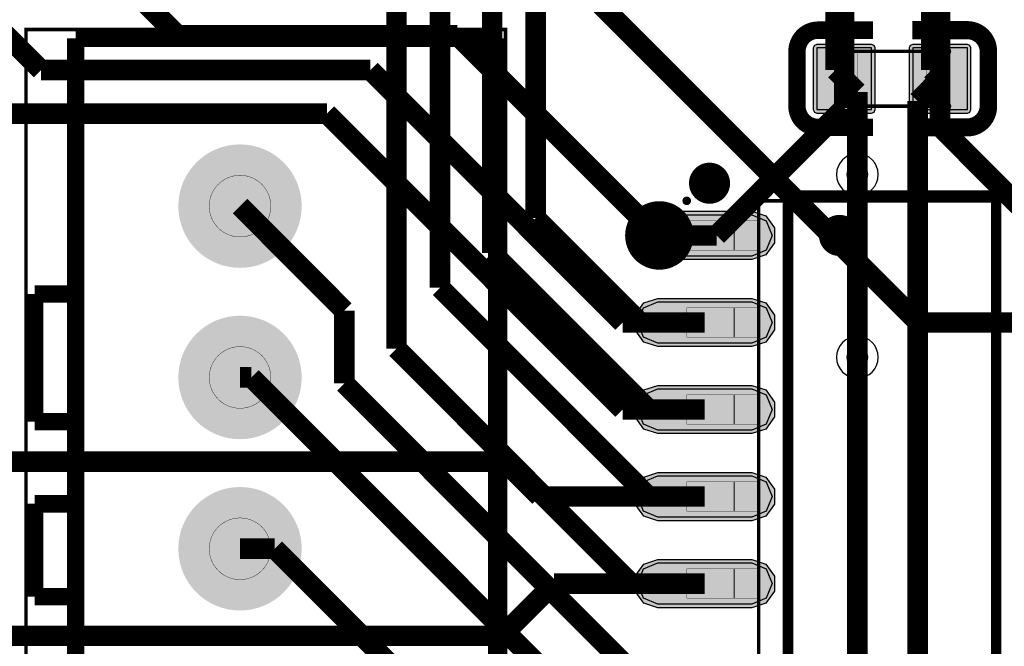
# Model space of a CAD drawing. Header units: millimetres. Extents: x -5.5 to 32.5, y -5.3 to 73.4.
# Tile 4 of 10: x 9.2 to 23.6, y 12 to 21.2. Entities that reach past the tile are written whole.
import ezdxf

# ---------------------------------------------------------------- set-up
doc = ezdxf.new("R2010")
doc.units = ezdxf.units.MM
for name, color, linetype, true_color in [('Bottom Layer', 7, 'Continuous', 0x0000ff), ('Bottom Paste Mask Layer', 7, 'Continuous', 0x800000), ('Bottom Silkscreen Layer', 7, 'Continuous', 0x66cc33), ('Bottom Solder Mask Layer', 7, 'Continuous', 0xaa00ff), ('Component Marking Layer', 7, 'Continuous', 0x66ffcc), ('Component Shape Layer', 7, 'Continuous', 0x00cccc), ('Document Layer', 7, 'Continuous', 0xffffff), ('Hole Layer', 7, 'Continuous', 0x222222), ('Multi-Layer', 7, 'Continuous', 0xc0c0c0), ('Pin Floating Layer', 7, 'Continuous', 0xff99ff), ('Pin Soldering Layer', 7, 'Continuous', 0xcc9999), ('Top Layer', 7, 'Continuous', 0xff0000), ('Top Paste Mask Layer', 7, 'Continuous', 0x808080), ('Top Silkscreen Layer', 7, 'Continuous', 0xffcc00), ('Top Solder Mask Layer', 7, 'Continuous', 0x800080)]:
    doc.layers.add(name, color=color, linetype=linetype, true_color=true_color)

msp = doc.modelspace()

# ---------------------------------------------------------------- hatches: boundary and pattern name
at = {"layer": 'Bottom Layer'}
for points in [[(21.671, 19.87), (21.671, 20.77), (20.871, 20.77), (20.871, 19.87)], [(23.071, 19.87), (23.071, 20.77), (22.271, 20.77), (22.271, 19.87)], [(11.596, 18.462, 1), (13.296, 18.462, 1)], [(19.92, 18.335), (20.133, 18.247), (20.221, 18.034), (20.133, 17.821), (19.92, 17.733), (18.551, 17.733), (18.338, 17.821), (18.25, 18.034), (18.338, 18.247), (18.551, 18.335)], [(19.92, 17.065), (20.133, 16.977), (20.221, 16.764), (20.133, 16.551), (19.92, 16.463), (18.551, 16.463), (18.338, 16.551), (18.25, 16.764), (18.338, 16.977), (18.551, 17.065)], [(11.596, 15.962, 1), (13.296, 15.962, 1)], [(19.92, 15.795), (20.133, 15.707), (20.221, 15.494), (20.133, 15.281), (19.92, 15.193), (18.551, 15.193), (18.338, 15.281), (18.25, 15.494), (18.338, 15.707), (18.551, 15.795)], [(19.92, 14.525), (20.133, 14.437), (20.221, 14.224), (20.133, 14.011), (19.92, 13.923), (18.551, 13.923), (18.338, 14.011), (18.25, 14.224), (18.338, 14.437), (18.551, 14.525)], [(11.596, 13.462, 1), (13.296, 13.462, 1)], [(19.92, 13.255), (20.133, 13.167), (20.221, 12.954), (20.133, 12.741), (19.92, 12.653), (18.551, 12.653), (18.338, 12.741), (18.25, 12.954), (18.338, 13.167), (18.551, 13.255)]]:
    msp.add_hatch(color=256, dxfattribs=at).paths.add_polyline_path(points)
at = {"layer": 'Bottom Paste Mask Layer'}
for points in [[(21.671, 19.87), (21.671, 20.77), (20.871, 20.77), (20.871, 19.87)], [(23.071, 19.87), (23.071, 20.77), (22.271, 20.77), (22.271, 19.87)], [(19.92, 18.335), (20.133, 18.247), (20.221, 18.034), (20.133, 17.821), (19.92, 17.733), (18.551, 17.733), (18.338, 17.821), (18.25, 18.034), (18.338, 18.247), (18.551, 18.335)], [(19.92, 17.065), (20.133, 16.977), (20.221, 16.764), (20.133, 16.551), (19.92, 16.463), (18.551, 16.463), (18.338, 16.551), (18.25, 16.764), (18.338, 16.977), (18.551, 17.065)], [(19.92, 15.795), (20.133, 15.707), (20.221, 15.494), (20.133, 15.281), (19.92, 15.193), (18.551, 15.193), (18.338, 15.281), (18.25, 15.494), (18.338, 15.707), (18.551, 15.795)], [(19.92, 14.525), (20.133, 14.437), (20.221, 14.224), (20.133, 14.011), (19.92, 13.923), (18.551, 13.923), (18.338, 14.011), (18.25, 14.224), (18.338, 14.437), (18.551, 14.525)], [(19.92, 13.255), (20.133, 13.167), (20.221, 12.954), (20.133, 12.741), (19.92, 12.653), (18.551, 12.653), (18.338, 12.741), (18.25, 12.954), (18.338, 13.167), (18.551, 13.255)]]:
    msp.add_hatch(color=256, dxfattribs=at).paths.add_polyline_path(points)
at = {"layer": 'Bottom Solder Mask Layer'}
for points in [[(21.722, 19.87), (21.722, 20.77), (21.707, 20.806), (21.671, 20.821), (20.871, 20.821), (20.835, 20.806), (20.82, 20.77), (20.82, 19.87), (20.835, 19.834), (20.871, 19.819), (21.671, 19.819), (21.707, 19.834)], [(23.122, 19.87), (23.122, 20.77), (23.107, 20.806), (23.071, 20.821), (22.271, 20.821), (22.235, 20.806), (22.22, 20.77), (22.22, 19.87), (22.235, 19.834), (22.271, 19.819), (23.071, 19.819), (23.107, 19.834)], [(19.92, 18.386), (20.127, 18.319), (20.255, 18.143), (20.255, 17.925), (20.127, 17.749), (19.92, 17.682), (18.551, 17.682), (18.344, 17.749), (18.216, 17.925), (18.216, 18.143), (18.344, 18.319), (18.551, 18.386)], [(19.92, 17.116), (20.127, 17.049), (20.255, 16.873), (20.255, 16.655), (20.127, 16.479), (19.92, 16.412), (18.551, 16.412), (18.344, 16.479), (18.216, 16.655), (18.216, 16.873), (18.344, 17.049), (18.551, 17.116)], [(19.92, 15.846), (20.127, 15.779), (20.255, 15.603), (20.255, 15.385), (20.127, 15.209), (19.92, 15.142), (18.551, 15.142), (18.344, 15.209), (18.216, 15.385), (18.216, 15.603), (18.344, 15.779), (18.551, 15.846)], [(19.92, 14.576), (20.127, 14.509), (20.255, 14.333), (20.255, 14.115), (20.127, 13.939), (19.92, 13.872), (18.551, 13.872), (18.344, 13.939), (18.216, 14.115), (18.216, 14.333), (18.344, 14.509), (18.551, 14.576)], [(19.92, 13.306), (20.127, 13.239), (20.255, 13.063), (20.255, 12.845), (20.127, 12.669), (19.92, 12.602), (18.551, 12.602), (18.344, 12.669), (18.216, 12.845), (18.216, 13.063), (18.344, 13.239), (18.551, 13.306)]]:
    msp.add_hatch(color=256, dxfattribs=at).paths.add_polyline_path(points)
at = {"layer": 'Component Marking Layer'}
for points in [[(22.711, 20.72, 1), (22.831, 20.72, 1)], [(22.711, 19.92, 1), (22.831, 19.92, 1)], [(18.911, 18.539, 1), (19.031, 18.539, 1)]]:
    msp.add_hatch(color=256, dxfattribs=at).paths.add_polyline_path(points)
at = {"layer": 'Hole Layer'}
for points in [[(11.896, 18.462, 1), (12.996, 18.462, 1)], [(11.896, 15.962, 1), (12.996, 15.962, 1)], [(11.896, 13.462, 1), (12.996, 13.462, 1)]]:
    msp.add_hatch(color=256, dxfattribs=at).paths.add_polyline_path(points)
at = {"layer": 'Multi-Layer'}
for points in [[(11.596, 18.462, 1), (13.296, 18.462, 1)], [(11.596, 18.462, 1), (13.296, 18.462, 1)], [(11.596, 18.462, 1), (13.296, 18.462, 1)], [(11.596, 15.962, 1), (13.296, 15.962, 1)], [(11.596, 15.962, 1), (13.296, 15.962, 1)], [(11.596, 15.962, 1), (13.296, 15.962, 1)], [(11.596, 13.462, 1), (13.296, 13.462, 1)], [(11.596, 13.462, 1), (13.296, 13.462, 1)], [(11.596, 13.462, 1), (13.296, 13.462, 1)]]:
    msp.add_hatch(color=256, dxfattribs=at).paths.add_polyline_path(points)
at = {"layer": 'Pin Floating Layer'}
for points in [[(19.661, 18.249), (20.031, 18.249), (20.031, 17.819), (19.661, 17.819)], [(19.661, 17.819), (20.031, 17.819), (20.031, 18.249), (19.661, 18.249)], [(19.661, 16.979), (20.031, 16.979), (20.031, 16.549), (19.661, 16.549)], [(19.661, 16.549), (20.031, 16.549), (20.031, 16.979), (19.661, 16.979)], [(19.661, 15.709), (20.031, 15.709), (20.031, 15.279), (19.661, 15.279)], [(19.661, 15.279), (20.031, 15.279), (20.031, 15.709), (19.661, 15.709)], [(19.661, 14.439), (20.031, 14.439), (20.031, 14.009), (19.661, 14.009)], [(19.661, 14.009), (20.031, 14.009), (20.031, 14.439), (19.661, 14.439)], [(19.661, 13.169), (20.031, 13.169), (20.031, 12.739), (19.661, 12.739)], [(19.661, 12.739), (20.031, 12.739), (20.031, 13.169), (19.661, 13.169)]]:
    msp.add_hatch(color=256, dxfattribs=at).paths.add_polyline_path(points)
at = {"layer": 'Pin Soldering Layer'}
for points in [[(21.171, 20.72), (21.171, 19.92), (21.471, 19.92), (21.471, 20.72)], [(21.171, 19.92), (21.171, 20.72), (21.471, 20.72), (21.471, 19.92)], [(22.771, 20.72), (22.771, 19.92), (22.471, 19.92), (22.471, 20.72)], [(22.771, 19.92), (22.771, 20.72), (22.471, 20.72), (22.471, 19.92)], [(11.996, 18.462, 1), (12.896, 18.462, 1)], [(18.971, 18.249), (19.671, 18.249), (19.671, 17.819), (18.971, 17.819)], [(18.971, 17.819), (19.671, 17.819), (19.671, 18.249), (18.971, 18.249)], [(18.971, 16.979), (19.671, 16.979), (19.671, 16.549), (18.971, 16.549)], [(18.971, 16.549), (19.671, 16.549), (19.671, 16.979), (18.971, 16.979)], [(11.996, 15.962, 1), (12.896, 15.962, 1)], [(18.971, 15.709), (19.671, 15.709), (19.671, 15.279), (18.971, 15.279)], [(18.971, 15.279), (19.671, 15.279), (19.671, 15.709), (18.971, 15.709)], [(18.971, 14.439), (19.671, 14.439), (19.671, 14.009), (18.971, 14.009)], [(18.971, 14.009), (19.671, 14.009), (19.671, 14.439), (18.971, 14.439)], [(11.996, 13.462, 1), (12.896, 13.462, 1)], [(18.971, 13.169), (19.671, 13.169), (19.671, 12.739), (18.971, 12.739)], [(18.971, 12.739), (19.671, 12.739), (19.671, 13.169), (18.971, 13.169)]]:
    msp.add_hatch(color=256, dxfattribs=at).paths.add_polyline_path(points)
at = {"layer": 'Top Layer'}
for points in [[(21.671, 19.87), (21.671, 20.77), (20.871, 20.77), (20.871, 19.87)], [(23.071, 19.87), (23.071, 20.77), (22.271, 20.77), (22.271, 19.87)], [(11.596, 18.462, 1), (13.296, 18.462, 1)], [(18.551, 17.733), (18.338, 17.821), (18.25, 18.034), (18.338, 18.247), (18.551, 18.335), (19.92, 18.335), (20.133, 18.247), (20.221, 18.034), (20.133, 17.821), (19.92, 17.733)], [(18.551, 16.463), (18.338, 16.551), (18.25, 16.764), (18.338, 16.977), (18.551, 17.065), (19.92, 17.065), (20.133, 16.977), (20.221, 16.764), (20.133, 16.551), (19.92, 16.463)], [(11.596, 15.962, 1), (13.296, 15.962, 1)], [(18.551, 15.193), (18.338, 15.281), (18.25, 15.494), (18.338, 15.707), (18.551, 15.795), (19.92, 15.795), (20.133, 15.707), (20.221, 15.494), (20.133, 15.281), (19.92, 15.193)], [(18.551, 13.923), (18.338, 14.011), (18.25, 14.224), (18.338, 14.437), (18.551, 14.525), (19.92, 14.525), (20.133, 14.437), (20.221, 14.224), (20.133, 14.011), (19.92, 13.923)], [(11.596, 13.462, 1), (13.296, 13.462, 1)], [(18.551, 12.653), (18.338, 12.741), (18.25, 12.954), (18.338, 13.167), (18.551, 13.255), (19.92, 13.255), (20.133, 13.167), (20.221, 12.954), (20.133, 12.741), (19.92, 12.653)]]:
    msp.add_hatch(color=256, dxfattribs=at).paths.add_polyline_path(points)
at = {"layer": 'Top Paste Mask Layer'}
for points in [[(21.671, 19.87), (21.671, 20.77), (20.871, 20.77), (20.871, 19.87)], [(23.071, 19.87), (23.071, 20.77), (22.271, 20.77), (22.271, 19.87)], [(11.596, 18.462, 1), (13.296, 18.462, 1)], [(18.551, 17.733), (18.338, 17.821), (18.25, 18.034), (18.338, 18.247), (18.551, 18.335), (19.92, 18.335), (20.133, 18.247), (20.221, 18.034), (20.133, 17.821), (19.92, 17.733)], [(18.551, 16.463), (18.338, 16.551), (18.25, 16.764), (18.338, 16.977), (18.551, 17.065), (19.92, 17.065), (20.133, 16.977), (20.221, 16.764), (20.133, 16.551), (19.92, 16.463)], [(11.596, 15.962, 1), (13.296, 15.962, 1)], [(18.551, 15.193), (18.338, 15.281), (18.25, 15.494), (18.338, 15.707), (18.551, 15.795), (19.92, 15.795), (20.133, 15.707), (20.221, 15.494), (20.133, 15.281), (19.92, 15.193)], [(18.551, 13.923), (18.338, 14.011), (18.25, 14.224), (18.338, 14.437), (18.551, 14.525), (19.92, 14.525), (20.133, 14.437), (20.221, 14.224), (20.133, 14.011), (19.92, 13.923)], [(11.596, 13.462, 1), (13.296, 13.462, 1)], [(18.551, 12.653), (18.338, 12.741), (18.25, 12.954), (18.338, 13.167), (18.551, 13.255), (19.92, 13.255), (20.133, 13.167), (20.221, 12.954), (20.133, 12.741), (19.92, 12.653)]]:
    msp.add_hatch(color=256, dxfattribs=at).paths.add_polyline_path(points)
at = {"layer": 'Top Solder Mask Layer'}
for points in [[(21.722, 19.87), (21.722, 20.77), (21.707, 20.806), (21.671, 20.821), (20.871, 20.821), (20.835, 20.806), (20.82, 20.77), (20.82, 19.87), (20.835, 19.834), (20.871, 19.819), (21.671, 19.819), (21.707, 19.834)], [(23.122, 19.87), (23.122, 20.77), (23.107, 20.806), (23.071, 20.821), (22.271, 20.821), (22.235, 20.806), (22.22, 20.77), (22.22, 19.87), (22.235, 19.834), (22.271, 19.819), (23.071, 19.819), (23.107, 19.834)], [(11.545, 18.462, 1), (13.347, 18.462, 1)], [(18.551, 17.682), (18.344, 17.749), (18.216, 17.925), (18.216, 18.143), (18.344, 18.319), (18.551, 18.386), (19.92, 18.386), (20.127, 18.319), (20.255, 18.143), (20.255, 17.925), (20.127, 17.749), (19.92, 17.682)], [(18.551, 16.412), (18.344, 16.479), (18.216, 16.655), (18.216, 16.873), (18.344, 17.049), (18.551, 17.116), (19.92, 17.116), (20.127, 17.049), (20.255, 16.873), (20.255, 16.655), (20.127, 16.479), (19.92, 16.412)], [(11.545, 15.962, 1), (13.347, 15.962, 1)], [(18.551, 15.142), (18.344, 15.209), (18.216, 15.385), (18.216, 15.603), (18.344, 15.779), (18.551, 15.846), (19.92, 15.846), (20.127, 15.779), (20.255, 15.603), (20.255, 15.385), (20.127, 15.209), (19.92, 15.142)], [(18.551, 13.872), (18.344, 13.939), (18.216, 14.115), (18.216, 14.333), (18.344, 14.509), (18.551, 14.576), (19.92, 14.576), (20.127, 14.509), (20.255, 14.333), (20.255, 14.115), (20.127, 13.939), (19.92, 13.872)], [(11.545, 13.462, 1), (13.347, 13.462, 1)], [(18.551, 12.602), (18.344, 12.669), (18.216, 12.845), (18.216, 13.063), (18.344, 13.239), (18.551, 13.306), (19.92, 13.306), (20.127, 13.239), (20.255, 13.063), (20.255, 12.845), (20.127, 12.669), (19.92, 12.602)]]:
    msp.add_hatch(color=256, dxfattribs=at).paths.add_polyline_path(points)

# ---------------------------------------------------------------- linework, layer by layer
at = {"layer": 'Bottom Layer', "const_width": 0.3}
for points in [[(16.764, 29.553), (16.764, 18.288)], [(16.129, 27.689), (16.129, 17.78)], [(15.367, 25.95), (15.367, 17.272)], [(14.732, 24.086), (14.732, 16.383)], [(21.271, 21.971), (21.271, 20.32)], [(22.671, 21.971), (22.671, 20.32)], [(21.271, 20.32), (21.271, 19.896)], [(22.671, 20.32), (22.345, 19.994)], [(22.345, 19.994), (22.345, 9.913)], [(21.271, 19.896), (19.409, 18.034)], [(21.463, 18.923), (21.463, 16.256)], [(12.446, 18.462), (13.97, 16.938)], [(16.764, 18.288), (18.288, 16.764)], [(19.409, 18.034), (19.235, 18.034)], [(16.129, 17.78), (18.415, 15.494)], [(15.367, 17.272), (18.415, 14.224)], [(13.97, 16.938), (13.97, 15.875)], [(18.288, 16.764), (19.235, 16.764)], [(14.732, 16.383), (18.161, 12.954)], [(12.446, 15.962), (12.613, 15.962)], [(12.613, 15.962), (18.161, 10.414)], [(13.97, 15.875), (18.161, 11.684)], [(18.415, 15.494), (19.235, 15.494)], [(18.415, 14.224), (19.235, 14.224)], [(12.446, 13.462), (12.954, 13.462)], [(12.954, 13.462), (17.145, 9.271)], [(18.161, 12.954), (19.235, 12.954)]]:
    msp.add_lwpolyline(points, dxfattribs=at)
at = {"layer": 'Bottom Layer'}
for points in [[(21.671, 19.87), (21.671, 20.77), (20.871, 20.77), (20.871, 19.87)], [(23.071, 19.87), (23.071, 20.77), (22.271, 20.77), (22.271, 19.87)], [(19.92, 18.335), (20.133, 18.247), (20.221, 18.034), (20.133, 17.821), (19.92, 17.733), (18.551, 17.733), (18.338, 17.821), (18.25, 18.034), (18.338, 18.247), (18.551, 18.335)], [(19.92, 17.065), (20.133, 16.977), (20.221, 16.764), (20.133, 16.551), (19.92, 16.463), (18.551, 16.463), (18.338, 16.551), (18.25, 16.764), (18.338, 16.977), (18.551, 17.065)], [(19.92, 15.795), (20.133, 15.707), (20.221, 15.494), (20.133, 15.281), (19.92, 15.193), (18.551, 15.193), (18.338, 15.281), (18.25, 15.494), (18.338, 15.707), (18.551, 15.795)], [(19.92, 14.525), (20.133, 14.437), (20.221, 14.224), (20.133, 14.011), (19.92, 13.923), (18.551, 13.923), (18.338, 14.011), (18.25, 14.224), (18.338, 14.437), (18.551, 14.525)], [(19.92, 13.255), (20.133, 13.167), (20.221, 12.954), (20.133, 12.741), (19.92, 12.653), (18.551, 12.653), (18.338, 12.741), (18.25, 12.954), (18.338, 13.167), (18.551, 13.255)]]:
    msp.add_lwpolyline(points, close=True, dxfattribs=at)
at = {"layer": 'Bottom Paste Mask Layer'}
for points in [[(21.671, 19.87), (21.671, 20.77), (20.871, 20.77), (20.871, 19.87)], [(23.071, 19.87), (23.071, 20.77), (22.271, 20.77), (22.271, 19.87)], [(19.92, 18.335), (20.133, 18.247), (20.221, 18.034), (20.133, 17.821), (19.92, 17.733), (18.551, 17.733), (18.338, 17.821), (18.25, 18.034), (18.338, 18.247), (18.551, 18.335)], [(19.92, 17.065), (20.133, 16.977), (20.221, 16.764), (20.133, 16.551), (19.92, 16.463), (18.551, 16.463), (18.338, 16.551), (18.25, 16.764), (18.338, 16.977), (18.551, 17.065)], [(19.92, 15.795), (20.133, 15.707), (20.221, 15.494), (20.133, 15.281), (19.92, 15.193), (18.551, 15.193), (18.338, 15.281), (18.25, 15.494), (18.338, 15.707), (18.551, 15.795)], [(19.92, 14.525), (20.133, 14.437), (20.221, 14.224), (20.133, 14.011), (19.92, 13.923), (18.551, 13.923), (18.338, 14.011), (18.25, 14.224), (18.338, 14.437), (18.551, 14.525)], [(19.92, 13.255), (20.133, 13.167), (20.221, 12.954), (20.133, 12.741), (19.92, 12.653), (18.551, 12.653), (18.338, 12.741), (18.25, 12.954), (18.338, 13.167), (18.551, 13.255)]]:
    msp.add_lwpolyline(points, close=True, dxfattribs=at)
at = {"layer": 'Bottom Silkscreen Layer', "const_width": 0.254}
for points in [[(20.891, 21.03, 0.414239), (20.581, 20.72)], [(20.891, 21.03, 0.414239), (20.581, 20.72)], [(23.377, 20.726, 0.414214), (23.067, 21.035)], [(23.377, 20.726, 0.414214), (23.067, 21.035)], [(20.581, 19.92, 0.414214), (20.891, 19.61)], [(20.581, 19.92, 0.414214), (20.891, 19.61)], [(23.067, 19.616, 0.414239), (23.377, 19.926)], [(23.067, 19.616, 0.414239), (23.377, 19.926)]]:
    msp.add_lwpolyline(points, format="xyb", dxfattribs=at)
at = {"layer": 'Bottom Silkscreen Layer'}
for points, const_width in [([(21.691, 21.03), (20.891, 21.03)], 0.254), ([(21.691, 21.03), (20.891, 21.03)], 0.254), ([(22.267, 21.035), (23.067, 21.035)], 0.254), ([(22.267, 21.035), (23.067, 21.035)], 0.254), ([(20.581, 20.72), (20.581, 19.92)], 0.254), ([(20.581, 20.72), (20.581, 19.92)], 0.254), ([(23.377, 20.726), (23.377, 19.926)], 0.254), ([(23.377, 20.726), (23.377, 19.926)], 0.254), ([(21.691, 19.61), (20.891, 19.61)], 0.254), ([(21.691, 19.61), (20.891, 19.61)], 0.254), ([(22.267, 19.616), (23.067, 19.616)], 0.254), ([(22.267, 19.616), (23.067, 19.616)], 0.254), ([(23.492, 18.615), (20.45, 18.615)], 0.152), ([(20.45, 18.615), (20.45, 8.563)], 0.152), ([(23.492, 18.615), (20.45, 18.615)], 0.152), ([(20.45, 18.615), (20.45, 8.563)], 0.152), ([(23.492, 8.563), (23.492, 18.615)], 0.152), ([(23.492, 8.563), (23.492, 18.615)], 0.152)]:
    msp.add_lwpolyline(points, dxfattribs=dict(at, const_width=const_width))
at = {"layer": 'Bottom Solder Mask Layer'}
for points in [[(21.722, 19.87), (21.722, 20.77), (21.707, 20.806), (21.671, 20.821), (20.871, 20.821), (20.835, 20.806), (20.82, 20.77), (20.82, 19.87), (20.835, 19.834), (20.871, 19.819), (21.671, 19.819), (21.707, 19.834)], [(23.122, 19.87), (23.122, 20.77), (23.107, 20.806), (23.071, 20.821), (22.271, 20.821), (22.235, 20.806), (22.22, 20.77), (22.22, 19.87), (22.235, 19.834), (22.271, 19.819), (23.071, 19.819), (23.107, 19.834)], [(19.92, 18.386), (20.127, 18.319), (20.255, 18.143), (20.255, 17.925), (20.127, 17.749), (19.92, 17.682), (18.551, 17.682), (18.344, 17.749), (18.216, 17.925), (18.216, 18.143), (18.344, 18.319), (18.551, 18.386)], [(19.92, 17.116), (20.127, 17.049), (20.255, 16.873), (20.255, 16.655), (20.127, 16.479), (19.92, 16.412), (18.551, 16.412), (18.344, 16.479), (18.216, 16.655), (18.216, 16.873), (18.344, 17.049), (18.551, 17.116)], [(19.92, 15.846), (20.127, 15.779), (20.255, 15.603), (20.255, 15.385), (20.127, 15.209), (19.92, 15.142), (18.551, 15.142), (18.344, 15.209), (18.216, 15.385), (18.216, 15.603), (18.344, 15.779), (18.551, 15.846)], [(19.92, 14.576), (20.127, 14.509), (20.255, 14.333), (20.255, 14.115), (20.127, 13.939), (19.92, 13.872), (18.551, 13.872), (18.344, 13.939), (18.216, 14.115), (18.216, 14.333), (18.344, 14.509), (18.551, 14.576)], [(19.92, 13.306), (20.127, 13.239), (20.255, 13.063), (20.255, 12.845), (20.127, 12.669), (19.92, 12.602), (18.551, 12.602), (18.344, 12.669), (18.216, 12.845), (18.216, 13.063), (18.344, 13.239), (18.551, 13.306)]]:
    msp.add_lwpolyline(points, close=True, dxfattribs=at)
at = {"layer": 'Component Marking Layer', "const_width": 0.00508}
for points in [[(22.711, 20.72, 1), (22.831, 20.72, 1)], [(22.711, 19.92, 1), (22.831, 19.92, 1)], [(18.911, 18.539, 1), (19.031, 18.539, 1)]]:
    msp.add_lwpolyline(points, format="xyb", close=True, dxfattribs=at)
at = {"layer": 'Component Shape Layer', "const_width": 0.0508}
for points in [[(9.319, 5.885), (9.319, 21.039), (16.323, 21.039), (16.323, 5.885)], [(9.319, 5.885), (9.319, 21.039), (16.323, 21.039), (16.323, 5.885)], [(22.771, 20.72), (22.771, 19.92), (21.171, 19.92), (21.171, 20.72)], [(22.771, 19.92), (22.771, 20.72), (21.171, 20.72), (21.171, 19.92)], [(22.771, 20.72), (22.771, 19.92), (21.171, 19.92), (21.171, 20.72)], [(22.771, 19.92), (22.771, 20.72), (21.171, 20.72), (21.171, 19.92)], [(20.021, 18.539), (23.921, 18.539), (23.921, 8.639), (20.021, 8.639)], [(20.021, 8.639), (23.921, 8.639), (23.921, 18.539), (20.021, 18.539)], [(20.021, 18.539), (23.921, 18.539), (23.921, 8.639), (20.021, 8.639)], [(20.021, 8.639), (23.921, 8.639), (23.921, 18.539), (20.021, 18.539)]]:
    msp.add_lwpolyline(points, close=True, dxfattribs=at)
at = {"layer": 'Document Layer', "const_width": 0.5}
msp.add_lwpolyline([(18.321, 18.034, 1), (18.821, 18.034, 1)], format="xyb", close=True, dxfattribs=at)
msp.add_lwpolyline([(18.321, 18.034, 1), (18.821, 18.034, 1)], format="xyb", close=True, dxfattribs=at)
at = {"layer": 'Hole Layer'}
for points in [[(21.311, 18.923, 1), (21.616, 18.923), (21.616, 18.923, 1), (21.311, 18.923)], [(21.311, 16.256, 1), (21.616, 16.256), (21.616, 16.256, 1), (21.311, 16.256)]]:
    msp.add_lwpolyline(points, format="xyb", dxfattribs=at)
at = {"layer": 'Multi-Layer'}
for points in [[(21.158, 18.923, 1), (21.768, 18.923), (21.768, 18.923, 1), (21.158, 18.923)], [(21.158, 16.256, 1), (21.768, 16.256), (21.768, 16.256, 1), (21.158, 16.256)]]:
    msp.add_lwpolyline(points, format="xyb", dxfattribs=at)
at = {"layer": 'Pin Floating Layer', "const_width": 0.00508}
for points in [[(19.661, 18.249), (20.031, 18.249), (20.031, 17.819), (19.661, 17.819)], [(19.661, 17.819), (20.031, 17.819), (20.031, 18.249), (19.661, 18.249)], [(19.661, 18.249), (20.031, 18.249), (20.031, 17.819), (19.661, 17.819)], [(19.661, 17.819), (20.031, 17.819), (20.031, 18.249), (19.661, 18.249)], [(19.661, 16.979), (20.031, 16.979), (20.031, 16.549), (19.661, 16.549)], [(19.661, 16.549), (20.031, 16.549), (20.031, 16.979), (19.661, 16.979)], [(19.661, 16.979), (20.031, 16.979), (20.031, 16.549), (19.661, 16.549)], [(19.661, 16.549), (20.031, 16.549), (20.031, 16.979), (19.661, 16.979)], [(19.661, 15.709), (20.031, 15.709), (20.031, 15.279), (19.661, 15.279)], [(19.661, 15.279), (20.031, 15.279), (20.031, 15.709), (19.661, 15.709)], [(19.661, 15.709), (20.031, 15.709), (20.031, 15.279), (19.661, 15.279)], [(19.661, 15.279), (20.031, 15.279), (20.031, 15.709), (19.661, 15.709)], [(19.661, 14.439), (20.031, 14.439), (20.031, 14.009), (19.661, 14.009)], [(19.661, 14.009), (20.031, 14.009), (20.031, 14.439), (19.661, 14.439)], [(19.661, 14.439), (20.031, 14.439), (20.031, 14.009), (19.661, 14.009)], [(19.661, 14.009), (20.031, 14.009), (20.031, 14.439), (19.661, 14.439)], [(19.661, 13.169), (20.031, 13.169), (20.031, 12.739), (19.661, 12.739)], [(19.661, 12.739), (20.031, 12.739), (20.031, 13.169), (19.661, 13.169)], [(19.661, 13.169), (20.031, 13.169), (20.031, 12.739), (19.661, 12.739)], [(19.661, 12.739), (20.031, 12.739), (20.031, 13.169), (19.661, 13.169)]]:
    msp.add_lwpolyline(points, close=True, dxfattribs=at)
at = {"layer": 'Pin Soldering Layer', "const_width": 0.00508}
for points in [[(21.171, 20.72), (21.171, 19.92), (21.471, 19.92), (21.471, 20.72)], [(21.171, 19.92), (21.171, 20.72), (21.471, 20.72), (21.471, 19.92)], [(21.171, 20.72), (21.171, 19.92), (21.471, 19.92), (21.471, 20.72)], [(21.171, 19.92), (21.171, 20.72), (21.471, 20.72), (21.471, 19.92)], [(22.771, 20.72), (22.771, 19.92), (22.471, 19.92), (22.471, 20.72)], [(22.771, 19.92), (22.771, 20.72), (22.471, 20.72), (22.471, 19.92)], [(22.771, 20.72), (22.771, 19.92), (22.471, 19.92), (22.471, 20.72)], [(22.771, 19.92), (22.771, 20.72), (22.471, 20.72), (22.471, 19.92)], [(18.971, 18.249), (19.671, 18.249), (19.671, 17.819), (18.971, 17.819)], [(18.971, 17.819), (19.671, 17.819), (19.671, 18.249), (18.971, 18.249)], [(18.971, 18.249), (19.671, 18.249), (19.671, 17.819), (18.971, 17.819)], [(18.971, 17.819), (19.671, 17.819), (19.671, 18.249), (18.971, 18.249)], [(18.971, 16.979), (19.671, 16.979), (19.671, 16.549), (18.971, 16.549)], [(18.971, 16.549), (19.671, 16.549), (19.671, 16.979), (18.971, 16.979)], [(18.971, 16.979), (19.671, 16.979), (19.671, 16.549), (18.971, 16.549)], [(18.971, 16.549), (19.671, 16.549), (19.671, 16.979), (18.971, 16.979)], [(18.971, 15.709), (19.671, 15.709), (19.671, 15.279), (18.971, 15.279)], [(18.971, 15.279), (19.671, 15.279), (19.671, 15.709), (18.971, 15.709)], [(18.971, 15.709), (19.671, 15.709), (19.671, 15.279), (18.971, 15.279)], [(18.971, 15.279), (19.671, 15.279), (19.671, 15.709), (18.971, 15.709)], [(18.971, 14.439), (19.671, 14.439), (19.671, 14.009), (18.971, 14.009)], [(18.971, 14.009), (19.671, 14.009), (19.671, 14.439), (18.971, 14.439)], [(18.971, 14.439), (19.671, 14.439), (19.671, 14.009), (18.971, 14.009)], [(18.971, 14.009), (19.671, 14.009), (19.671, 14.439), (18.971, 14.439)], [(18.971, 13.169), (19.671, 13.169), (19.671, 12.739), (18.971, 12.739)], [(18.971, 12.739), (19.671, 12.739), (19.671, 13.169), (18.971, 13.169)], [(18.971, 13.169), (19.671, 13.169), (19.671, 12.739), (18.971, 12.739)], [(18.971, 12.739), (19.671, 12.739), (19.671, 13.169), (18.971, 13.169)]]:
    msp.add_lwpolyline(points, close=True, dxfattribs=at)
for points in [[(11.996, 18.462, 1), (12.896, 18.462, 1)], [(11.996, 15.962, 1), (12.896, 15.962, 1)], [(11.996, 13.462, 1), (12.896, 13.462, 1)]]:
    msp.add_lwpolyline(points, format="xyb", close=True, dxfattribs=at)
at = {"layer": 'Top Layer', "const_width": 0.3}
for points in [[(3.683, 28.804), (11.532, 20.955)], [(3.683, 26.304), (9.54, 20.447)], [(21.144, 20.447), (21.144, 22.098)], [(22.544, 20.447), (22.544, 22.098)], [(22.352, 16.764), (17.272, 21.844)], [(11.532, 20.955), (15.621, 20.955)], [(15.621, 20.955), (18.542, 18.034)], [(9.54, 20.447), (14.351, 20.447)], [(14.351, 20.447), (18.034, 16.764)], [(21.271, 20.32), (21.144, 20.447)], [(22.671, 20.32), (22.544, 20.447)], [(21.271, 20.32), (21.463, 20.128)], [(22.671, 20.32), (22.671, 19.619)], [(21.463, 20.128), (21.463, 18.923)], [(7.675, 19.812), (13.716, 19.812)], [(13.716, 19.812), (18.034, 15.494)], [(22.671, 19.619), (24.256, 18.034)], [(18.542, 18.034), (19.235, 18.034)], [(18.034, 16.764), (19.235, 16.764)], [(24.707, 16.764), (22.352, 16.764)], [(21.463, 16.256), (21.463, 10.16)], [(18.034, 15.494), (19.235, 15.494)], [(7.289, 14.732), (16.314, 14.732)], [(16.822, 14.224), (16.314, 14.732)], [(19.235, 14.224), (16.822, 14.224)], [(16.271, 12.192), (17.033, 12.954)], [(17.033, 12.954), (19.235, 12.954)], [(7.366, 12.192), (16.271, 12.192)]]:
    msp.add_lwpolyline(points, dxfattribs=at)
at = {"layer": 'Top Layer'}
for points in [[(21.671, 19.87), (21.671, 20.77), (20.871, 20.77), (20.871, 19.87)], [(23.071, 19.87), (23.071, 20.77), (22.271, 20.77), (22.271, 19.87)], [(18.551, 17.733), (18.338, 17.821), (18.25, 18.034), (18.338, 18.247), (18.551, 18.335), (19.92, 18.335), (20.133, 18.247), (20.221, 18.034), (20.133, 17.821), (19.92, 17.733)], [(18.551, 16.463), (18.338, 16.551), (18.25, 16.764), (18.338, 16.977), (18.551, 17.065), (19.92, 17.065), (20.133, 16.977), (20.221, 16.764), (20.133, 16.551), (19.92, 16.463)], [(18.551, 15.193), (18.338, 15.281), (18.25, 15.494), (18.338, 15.707), (18.551, 15.795), (19.92, 15.795), (20.133, 15.707), (20.221, 15.494), (20.133, 15.281), (19.92, 15.193)], [(18.551, 13.923), (18.338, 14.011), (18.25, 14.224), (18.338, 14.437), (18.551, 14.525), (19.92, 14.525), (20.133, 14.437), (20.221, 14.224), (20.133, 14.011), (19.92, 13.923)], [(18.551, 12.653), (18.338, 12.741), (18.25, 12.954), (18.338, 13.167), (18.551, 13.255), (19.92, 13.255), (20.133, 13.167), (20.221, 12.954), (20.133, 12.741), (19.92, 12.653)]]:
    msp.add_lwpolyline(points, close=True, dxfattribs=at)
at = {"layer": 'Top Paste Mask Layer'}
for points in [[(21.671, 19.87), (21.671, 20.77), (20.871, 20.77), (20.871, 19.87)], [(23.071, 19.87), (23.071, 20.77), (22.271, 20.77), (22.271, 19.87)], [(18.551, 17.733), (18.338, 17.821), (18.25, 18.034), (18.338, 18.247), (18.551, 18.335), (19.92, 18.335), (20.133, 18.247), (20.221, 18.034), (20.133, 17.821), (19.92, 17.733)], [(18.551, 16.463), (18.338, 16.551), (18.25, 16.764), (18.338, 16.977), (18.551, 17.065), (19.92, 17.065), (20.133, 16.977), (20.221, 16.764), (20.133, 16.551), (19.92, 16.463)], [(18.551, 15.193), (18.338, 15.281), (18.25, 15.494), (18.338, 15.707), (18.551, 15.795), (19.92, 15.795), (20.133, 15.707), (20.221, 15.494), (20.133, 15.281), (19.92, 15.193)], [(18.551, 13.923), (18.338, 14.011), (18.25, 14.224), (18.338, 14.437), (18.551, 14.525), (19.92, 14.525), (20.133, 14.437), (20.221, 14.224), (20.133, 14.011), (19.92, 13.923)], [(18.551, 12.653), (18.338, 12.741), (18.25, 12.954), (18.338, 13.167), (18.551, 13.255), (19.92, 13.255), (20.133, 13.167), (20.221, 12.954), (20.133, 12.741), (19.92, 12.653)]]:
    msp.add_lwpolyline(points, close=True, dxfattribs=at)
at = {"layer": 'Top Silkscreen Layer', "const_width": 0.254}
for points in [[(20.581, 20.72, -0.414214), (20.891, 21.03)], [(20.581, 20.72, -0.414214), (20.891, 21.03)], [(23.067, 21.024, -0.414239), (23.377, 20.714)], [(23.067, 21.024, -0.414239), (23.377, 20.714)], [(20.891, 19.61, -0.414239), (20.581, 19.92)], [(20.891, 19.61, -0.414239), (20.581, 19.92)], [(23.377, 19.914, -0.414214), (23.067, 19.605)], [(23.377, 19.914, -0.414214), (23.067, 19.605)]]:
    msp.add_lwpolyline(points, format="xyb", dxfattribs=at)
at = {"layer": 'Top Silkscreen Layer'}
for points, const_width in [([(21.691, 21.03), (20.891, 21.03)], 0.254), ([(21.691, 21.03), (20.891, 21.03)], 0.254), ([(22.267, 21.024), (23.067, 21.024)], 0.254), ([(22.267, 21.024), (23.067, 21.024)], 0.254), ([(10.046, 6.012), (10.046, 20.912)], 0.254), ([(10.046, 20.912), (16.196, 20.912)], 0.254), ([(10.046, 6.012), (10.046, 20.912)], 0.254), ([(10.046, 20.912), (16.196, 20.912)], 0.254), ([(16.196, 6.012), (16.196, 20.912)], 0.254), ([(16.196, 6.012), (16.196, 20.912)], 0.254), ([(20.581, 19.92), (20.581, 20.72)], 0.254), ([(20.581, 19.92), (20.581, 20.72)], 0.254), ([(23.377, 19.914), (23.377, 20.714)], 0.254), ([(23.377, 19.914), (23.377, 20.714)], 0.254), ([(21.691, 19.61), (20.891, 19.61)], 0.254), ([(21.691, 19.61), (20.891, 19.61)], 0.254), ([(22.267, 19.605), (23.067, 19.605)], 0.254), ([(22.267, 19.605), (23.067, 19.605)], 0.254), ([(20.45, 18.615), (23.492, 18.615)], 0.152), ([(20.45, 8.563), (20.45, 18.615)], 0.152), ([(20.45, 18.615), (23.492, 18.615)], 0.152), ([(20.45, 8.563), (20.45, 18.615)], 0.152), ([(23.492, 18.615), (23.492, 8.563)], 0.152), ([(23.492, 18.615), (23.492, 8.563)], 0.152), ([(9.446, 15.318), (9.446, 17.179)], 0.254), ([(9.446, 17.179), (10.046, 17.179)], 0.254), ([(9.446, 15.318), (9.446, 17.179)], 0.254), ([(9.446, 17.179), (10.046, 17.179)], 0.254), ([(9.446, 15.318), (9.446, 17.179)], 0.254), ([(9.446, 17.179), (10.046, 17.179)], 0.254), ([(9.446, 15.318), (9.446, 17.179)], 0.254), ([(9.446, 17.179), (10.046, 17.179)], 0.254), ([(10.046, 15.318), (9.446, 15.318)], 0.254), ([(10.046, 15.318), (9.446, 15.318)], 0.254), ([(9.446, 12.762), (9.446, 14.118)], 0.254), ([(9.446, 14.118), (10.046, 14.118)], 0.254), ([(9.446, 12.762), (9.446, 14.118)], 0.254), ([(9.446, 14.118), (10.046, 14.118)], 0.254), ([(10.046, 12.762), (9.446, 12.762)], 0.254), ([(10.046, 12.762), (9.446, 12.762)], 0.254)]:
    msp.add_lwpolyline(points, dxfattribs=dict(at, const_width=const_width))
at = {"layer": 'Top Silkscreen Layer', "const_width": 0.3}
for points in [[(19.154, 18.796, 1), (19.454, 18.796, 1)], [(19.154, 18.796, 1), (19.454, 18.796, 1)], [(21.052, 18.034, 1), (21.352, 18.034, 1)], [(21.052, 18.034, 1), (21.352, 18.034, 1)]]:
    msp.add_lwpolyline(points, format="xyb", close=True, dxfattribs=at)
at = {"layer": 'Top Solder Mask Layer'}
for points in [[(21.722, 19.87), (21.722, 20.77), (21.707, 20.806), (21.671, 20.821), (20.871, 20.821), (20.835, 20.806), (20.82, 20.77), (20.82, 19.87), (20.835, 19.834), (20.871, 19.819), (21.671, 19.819), (21.707, 19.834)], [(23.122, 19.87), (23.122, 20.77), (23.107, 20.806), (23.071, 20.821), (22.271, 20.821), (22.235, 20.806), (22.22, 20.77), (22.22, 19.87), (22.235, 19.834), (22.271, 19.819), (23.071, 19.819), (23.107, 19.834)], [(18.551, 17.682), (18.344, 17.749), (18.216, 17.925), (18.216, 18.143), (18.344, 18.319), (18.551, 18.386), (19.92, 18.386), (20.127, 18.319), (20.255, 18.143), (20.255, 17.925), (20.127, 17.749), (19.92, 17.682)], [(18.551, 16.412), (18.344, 16.479), (18.216, 16.655), (18.216, 16.873), (18.344, 17.049), (18.551, 17.116), (19.92, 17.116), (20.127, 17.049), (20.255, 16.873), (20.255, 16.655), (20.127, 16.479), (19.92, 16.412)], [(18.551, 15.142), (18.344, 15.209), (18.216, 15.385), (18.216, 15.603), (18.344, 15.779), (18.551, 15.846), (19.92, 15.846), (20.127, 15.779), (20.255, 15.603), (20.255, 15.385), (20.127, 15.209), (19.92, 15.142)], [(18.551, 13.872), (18.344, 13.939), (18.216, 14.115), (18.216, 14.333), (18.344, 14.509), (18.551, 14.576), (19.92, 14.576), (20.127, 14.509), (20.255, 14.333), (20.255, 14.115), (20.127, 13.939), (19.92, 13.872)], [(18.551, 12.602), (18.344, 12.669), (18.216, 12.845), (18.216, 13.063), (18.344, 13.239), (18.551, 13.306), (19.92, 13.306), (20.127, 13.239), (20.255, 13.063), (20.255, 12.845), (20.127, 12.669), (19.92, 12.602)]]:
    msp.add_lwpolyline(points, close=True, dxfattribs=at)

doc.saveas('drawing.dxf')
